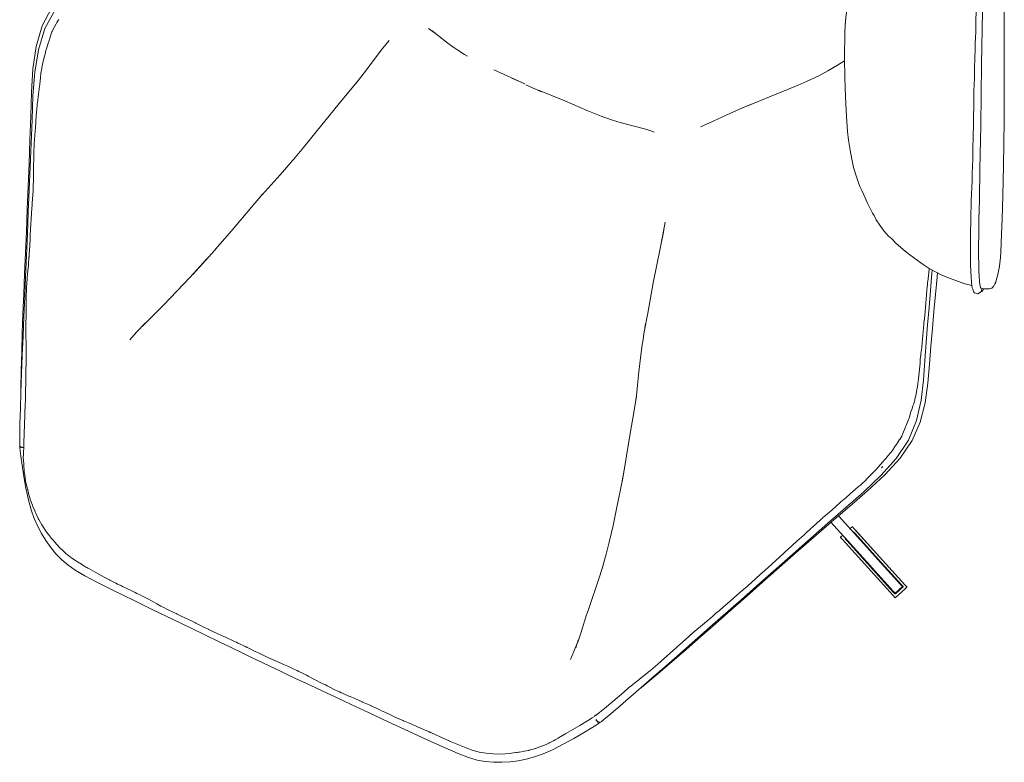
# Model space of a CAD drawing. Header units: millimetres. Extents: x -3388 to 301539, y -5590 to 54660.
# Tile 127 of 216: x 63043 to 63808, y 23355 to 23932. Entities that reach past the tile are written whole.
import ezdxf

# ---------------------------------------------------------------- set-up
doc = ezdxf.new("R2010")
doc.units = ezdxf.units.MM
doc.layers.add('G-IMPT', color=8, linetype='Continuous', lineweight=9)

# ---------------------------------------------------------------- blocks, each defined once
blk = doc.blocks.new('70_oth_wp_oorfauteuil - TakeALine_TK389_plattegrond_dwg-776754-4e verdieping - bouwdeel 3_ 4_ 5')
at = {"layer": 'G-IMPT'}
for p, q in [((-316.17, -204.6), (-333.18, -169.3)), ((-734.11, -367.46), (-728.52, -368.4)), ((-633.58, -374), (-647.08, -374.36)), ((-758.97, -394.39), (-758.56, -392.83)), ((-269.16, -522.66), (-269.56, -524.04)), ((-268.14, -576.1), (-241.08, -587.3)), ((-267.91, -578.34), (-268.06, -578.54)), ((-267.91, -578.34), (-268.05, -578.54)), ((-265.94, -579.05), (-267.68, -578.33)), ((-265.94, -579.05), (-241.23, -589.25)), ((-271.08, -586.03), (-271.03, -585.77)), ((-245.77, -596.2), (-269.7, -586.32)), ((-215.36, -600.29), (-215.37, -600.28)), ((-214.75, -600.17), (-214.74, -600.18)), ((-218.45, -607.47), (-220.33, -606.69)), ((-217.99, -608.03), (-219.76, -607.3)), ((-447.02, -619.89), (-447.86, -616.72)), ((-940.94, -653.02), (-941.02, -652.82)), ((-937.32, -662.45), (-937.92, -660.87)), ((-933.08, -674.57), (-933.11, -674.51)), ((-929.32, -683.62), (-929.39, -683.45)), ((-929.14, -684.04), (-929.3, -683.69)), ((-425.13, -741.37), (-424.26, -747.8)), ((-424.45, -747.18), (-424.7, -744.56)), ((-424.45, -747.18), (-423.86, -752.48)), ((-423.79, -755.76), (-424.33, -748.27)), ((-423.79, -755.76), (-423.44, -762.5)), ((-878.77, -796.98), (-878.61, -796.88)), ((-878.77, -796.98), (-878.6, -796.88)), ((-878.24, -796.66), (-877.84, -796.53)), ((-877.84, -796.53), (-877.86, -796.49)), ((-384.7, -796.65), (-384.7, -796.65)), ((-383.75, -796.93), (-383.4, -797.07)), ((-843.91, -841.41), (-847.42, -838.6)), ((-843.74, -841.54), (-843.91, -841.41)), ((-834.36, -847.81), (-834.42, -847.77))]:
    blk.add_line(p, q, dxfattribs=at)
at = {"layer": 'G-IMPT', "flags": 128}
for points in [[(-259.78, -365.21), (-260.57, -364.39), (-261.7, -362.81), (-263.18, -360.44), (-264.98, -357.3), (-267.09, -353.39), (-269.51, -348.7), (-272.32, -342.99), (-275.64, -336.06), (-279.53, -327.66), (-284.11, -317.58), (-290.62, -303.15), (-300.34, -281.76), (-314.5, -250.75), (-334.37, -207.5), (-356.96, -157.83)], [(-331.5, -172.78), (-333.18, -169.3), (-348.55, -138.4), (-351.43, -132.81), (-363.25, -110.43), (-367.55, -102.56), (-373.61, -92.14), (-376.11, -87.95), (-382.07, -78.11), (-389.83, -66.72), (-399.36, -54.55), (-408.85, -44.62)], [(-355.66, -172.62), (-353, -178.49), (-349.9, -185.5), (-346.9, -192.32), (-346.18, -193.99), (-343.55, -199.82), (-341.2, -205.15), (-339.83, -208.43), (-339.23, -209.74), (-338.13, -212.12)], [(-445.81, -217.92), (-444.15, -222.51), (-442.9, -225.91), (-444.98, -220.32), (-445.81, -217.92), (-446.95, -214.09), (-447.61, -211.48), (-448.86, -205.67)], [(-312.02, -213.41), (-314.8, -207.47), (-316.17, -204.6), (-299.46, -240.04), (-284.98, -271.33), (-275.35, -292.64), (-268.14, -308.99), (-263.43, -320.15), (-260.81, -326.49), (-258.3, -332.47), (-256.39, -337.1), (-255.02, -340.67), (-254.16, -343.43), (-253.47, -345.77), (-252.85, -348.4), (-252.36, -350.78), (-251.85, -353.42), (-251.55, -355.76), (-251.47, -357.24), (-251.47, -358.96), (-251.77, -360.24), (-252.37, -361.21), (-252.8, -361.65), (-253.75, -362.44), (-255.01, -363.17), (-256.42, -363.8), (-257.83, -364.32), (-259.06, -364.67), (-259.72, -364.8)], [(-338.13, -212.12), (-337.89, -212.66), (-333.97, -221.34), (-333.35, -222.83), (-329.98, -230.4), (-329.24, -232.07), (-329, -232.6), (-326.46, -238.22), (-325.45, -240.4), (-322.72, -246.31), (-321.54, -248.85), (-319.59, -253.13), (-319.58, -253.16), (-316.53, -260.02), (-315.11, -263.15), (-313.05, -267.74), (-310.65, -273.1), (-310.61, -273.21), (-309.72, -275.23), (-305.66, -284.35), (-305.62, -284.42), (-305.35, -285.03), (-303.45, -289.25), (-301.75, -293.06), (-301.49, -293.65)], [(-437.84, -237.07), (-439.6, -233.47), (-441.02, -230.41), (-442.9, -225.91)], [(-267.1, -366.14), (-273.44, -367.16), (-277.82, -367.75), (-286, -368.51), (-292.16, -368.79), (-297.26, -368.75), (-302.16, -368.34), (-302.76, -368.27), (-308.39, -367.51), (-316.16, -366.16), (-322.26, -364.9), (-327.23, -363.71), (-334.59, -361.62), (-338.9, -360.19), (-342.04, -359.12), (-347.13, -356.99), (-350, -355.55), (-351.95, -354.49), (-356.19, -351.83), (-359.11, -349.74), (-360.99, -348.35), (-367.82, -343), (-373.27, -338.57), (-376.1, -336.26), (-378.8, -333.92), (-380.93, -332.01), (-383.88, -329.09), (-389.49, -322.75), (-393.55, -317.6), (-397.77, -311.81), (-402.16, -305.32), (-405.76, -299.58), (-411.53, -289.48), (-416.34, -280.8), (-422.01, -270.12), (-426.39, -261.33), (-431.89, -250.25), (-432.82, -248.24), (-435.06, -243.41), (-438.11, -236.47)], [(-484.97, -315.48), (-471.18, -300.39), (-455.88, -283.66), (-450.89, -277.83), (-444.68, -270.1), (-439.89, -263.68), (-434.94, -256.39), (-431.48, -251.07)], [(-301.49, -293.65), (-300.37, -296.24), (-299.9, -297.31), (-299.85, -297.44), (-298, -301.86)], [(-296.21, -306.22), (-296.27, -306.07), (-296.3, -306), (-297.59, -302.9), (-298, -301.86)], [(-510.5, -345.58), (-505.83, -340.15), (-493.96, -325.93), (-485.95, -316.65), (-482.3, -312.56)], [(-258.84, -364.61), (-258.59, -367.07), (-258.58, -367.29), (-258.62, -367.55), (-258.75, -367.85), (-260.27, -369.81), (-260.56, -369.94), (-262.95, -370.19), (-263.46, -369.95), (-265.32, -368.35), (-266.11, -367.53), (-267.24, -365.95), (-268.72, -363.58), (-270.52, -360.43), (-272.65, -356.49), (-275.1, -351.74), (-277.94, -345.98), (-281.28, -338.98), (-285.2, -330.54), (-289.79, -320.42), (-296.21, -306.22)], [(-636.02, -373.7), (-634.93, -373.66), (-614.25, -372.6), (-594.91, -371.88), (-583.76, -371.2), (-575.29, -370.26), (-568.28, -369.21), (-558.32, -367.31), (-549.05, -365.67), (-544.86, -365.04), (-541.22, -364.7), (-544.85, -365.04)], [(-259.72, -364.8), (-259.94, -364.74), (-259.98, -364.72), (-260.21, -364.66), (-260.41, -364.55)], [(-257.88, -364.33), (-257.79, -365.76), (-257.95, -366.54), (-258.2, -366.87), (-258.59, -367.37)], [(-1005.24, -479.01), (-1005.89, -494.76), (-1003.19, -511.09), (-998.02, -527.83), (-991.23, -544.82), (-983.7, -561.87), (-976.3, -578.82), (-969.03, -595.59), (-961.93, -612.11), (-955, -628.29), (-948.27, -644.07), (-941.72, -659.45), (-935.34, -674.41), (-929.13, -688.94), (-923.06, -703.06), (-917.09, -716.8), (-911.19, -730.22), (-905.32, -743.39), (-899.42, -756.35), (-898.32, -758.69)], [(-1002.03, -479.14), (-1003.04, -495.64), (-1000.56, -512.61), (-995.55, -529.7), (-988.93, -546.83), (-981.58, -563.9), (-974.33, -580.8), (-967.18, -597.52), (-960.16, -613.97), (-953.3, -630.08), (-946.61, -645.75), (-940.09, -661.01), (-933.73, -675.91), (-927.53, -690.47), (-921.47, -704.72), (-915.53, -718.67), (-909.71, -732.3), (-903.99, -745.62), (-898.36, -758.6), (-893.11, -770.56), (-888.57, -780.81), (-885.04, -788.65), (-882.81, -793.41), (-881.55, -795.92), (-881.01, -796.82), (-880.96, -797.01), (-880.86, -797.11), (-880.46, -797.93), (-879.25, -799.99), (-876.93, -803.67), (-873.07, -809.54), (-868.14, -816.76), (-862.63, -824.45), (-857, -831.78), (-851.74, -837.85), (-846.68, -842.9), (-841.66, -847.19), (-836.54, -850.95), (-831.15, -854.45), (-825.51, -857.62), (-819.67, -860.37), (-813.69, -862.61), (-807.63, -864.23), (-800.71, -865.34), (-792.12, -866.05), (-781.01, -866.5), (-766.46, -866.82), (-749.79, -867.04), (-732.37, -867.18), (-715.54, -867.28), (-700.66, -867.37), (-687.49, -867.44), (-675.82, -867.5), (-665.41, -867.56), (-656.02, -867.6), (-647.41, -867.64), (-639.31, -867.66), (-631.46, -867.66), (-623.61, -867.66), (-615.51, -867.64), (-606.9, -867.6), (-597.52, -867.56), (-587.1, -867.5), (-575.43, -867.44), (-562.26, -867.37), (-547.38, -867.28), (-530.55, -867.18), (-513.13, -867.04), (-496.47, -866.82), (-481.92, -866.5), (-470.8, -866.05), (-462.22, -865.34), (-455.29, -864.23), (-449.23, -862.61), (-443.25, -860.37), (-437.42, -857.62), (-431.78, -854.45), (-426.38, -850.95), (-421.26, -847.19), (-416.25, -842.9), (-411.19, -837.85), (-405.93, -831.78), (-400.3, -824.45), (-394.78, -816.76), (-389.86, -809.54), (-386, -803.67), (-383.67, -799.99), (-382.46, -797.93), (-382.07, -797.12), (-381.97, -797.01), (-381.92, -796.85), (-381.37, -795.92), (-380.11, -793.41), (-377.89, -788.65), (-374.35, -780.81), (-369.81, -770.56), (-364.57, -758.6), (-358.93, -745.62), (-353.21, -732.3), (-347.39, -718.67), (-341.46, -704.73), (-335.39, -690.47), (-329.19, -675.91), (-322.83, -661.02), (-316.32, -645.75), (-309.63, -630.08), (-302.76, -613.98), (-295.74, -597.52), (-288.59, -580.8), (-281.35, -563.9), (-273.99, -546.83), (-267.37, -529.7), (-262.36, -512.61), (-259.88, -495.64), (-260.89, -479.14), (-264.41, -463.4), (-269.42, -448.48), (-274.96, -434.41), (-280.11, -421.13), (-285.02, -408.34), (-289.78, -395.83), (-294.51, -383.4), (-299.3, -370.84), (-300.19, -368.5)], [(-730.78, -367.89), (-716.83, -371.02), (-710.89, -372.15), (-706.18, -372.81), (-700.15, -373.43), (-697.47, -373.67)], [(-722.19, -369.82), (-722.74, -369.72), (-722.16, -369.82)], [(-674.43, -374.4), (-648.01, -374.09), (-659.06, -374.28)], [(-302.68, -368.27), (-301.51, -371.73), (-300.86, -373.62), (-299.41, -377.94), (-299.22, -378.53), (-298.98, -379.31), (-298.66, -380.2), (-297.79, -382.42), (-297.03, -384.41), (-294.56, -390.87), (-293.44, -393.81), (-292.34, -396.86), (-290.31, -402.51), (-289.3, -405.34), (-288.4, -407.94), (-287.82, -409.48), (-286.02, -414.25), (-283.79, -420.17), (-282.99, -422.32), (-282.9, -422.54), (-281.65, -426.18), (-280.11, -430.67), (-279.64, -432.16), (-279.27, -433.39), (-278.81, -434.64), (-278.34, -435.83), (-277.67, -437.53), (-277.58, -437.75), (-274.18, -446.78), (-273.4, -449.16), (-273.18, -449.79), (-273.12, -449.97), (-272.9, -450.6), (-271.95, -453.51), (-270, -460.42), (-269.89, -460.81), (-269.82, -461.1), (-269.8, -461.2), (-269, -464.88), (-268.85, -465.56), (-268.57, -467.14), (-268.39, -468.46), (-268.18, -470.18), (-267.82, -473.22), (-267.63, -475.57), (-267.31, -477.25), (-266.77, -479.99), (-266.74, -480.54), (-266.73, -480.71), (-266.71, -481.05), (-266.36, -486.66), (-266.33, -487.35), (-266.28, -488.18), (-265.99, -492.82), (-265.89, -495.2), (-266.25, -498.05), (-266.26, -498.19), (-266.28, -498.29), (-266.9, -502.65), (-267.01, -503.32), (-267.24, -504.75), (-267.77, -508.21), (-268.23, -510.98), (-269.29, -514.86), (-269.66, -516.2), (-270.78, -520.17), (-271.21, -521.71), (-272.26, -525.45), (-272.53, -526.36), (-272.95, -527.77), (-273.54, -529.45), (-275.23, -534.23), (-275.33, -534.56), (-275.83, -536.11), (-276.79, -538.92), (-277.73, -541.29), (-278.59, -543.28), (-279.36, -544.94), (-279.39, -545.01), (-279.49, -545.23), (-280.63, -547.77), (-280.83, -548.25), (-282.77, -552.82), (-284.62, -557.1), (-286.55, -561.57), (-286.69, -561.9), (-290.34, -570.38), (-292.96, -576.33), (-293.42, -577.39), (-293.98, -578.64), (-294.02, -578.74), (-294.89, -580.82), (-298.04, -588.36), (-298.18, -588.72), (-298.82, -590.25), (-300.95, -595.65), (-301.62, -597.33), (-303.35, -601.7), (-304.4, -604.27), (-307.7, -612.31), (-308.94, -615.31), (-309.18, -615.91), (-309.5, -616.7), (-314.19, -628.37), (-314.29, -628.62), (-314.46, -629.01), (-315.51, -631.51), (-316.99, -634.99), (-319.01, -639.74), (-320.47, -643.17), (-320.95, -644.31), (-323.81, -651.18), (-324.08, -651.83), (-326.33, -657.16), (-327.39, -659.63), (-329.62, -664.79), (-330.21, -666.14), (-333.88, -674.43), (-335.59, -678.31), (-336.09, -679.43), (-337.15, -681.82), (-338.35, -684.5), (-340.28, -688.85), (-341.78, -692.22), (-346.55, -702.95), (-347.3, -704.65), (-347.37, -704.81), (-348.45, -707.23), (-351.88, -715.3), (-352.22, -716.1), (-352.53, -716.86), (-352.96, -717.89), (-353.28, -718.66), (-358.18, -730.61), (-359.22, -733.12), (-359.51, -733.8), (-360.73, -736.67), (-362.72, -741.11), (-364, -743.83), (-364.26, -744.39), (-364.78, -745.48), (-366.07, -748.18), (-366.19, -748.41), (-367.04, -750.02), (-368.73, -753.58), (-369.54, -755.3), (-369.96, -756.16), (-369.98, -756.2), (-370.53, -757.32), (-371.67, -759.61), (-373.4, -763.1)], [(-295.5, -368.76), (-294.32, -371.9), (-289.63, -384.47), (-285, -396.93), (-280.35, -409.45), (-275.58, -422.23), (-270.62, -435.47), (-265.38, -449.35), (-260.76, -463.88), (-257.68, -479.01), (-257.03, -494.76), (-259.73, -511.09), (-264.91, -527.83), (-271.69, -544.82), (-279.22, -561.87), (-286.63, -578.82), (-293.89, -595.59), (-300.99, -612.11), (-307.92, -628.29), (-314.65, -644.07), (-321.2, -659.45), (-327.58, -674.41), (-333.8, -688.94), (-339.87, -703.06), (-345.83, -716.8), (-351.73, -730.22), (-357.61, -743.39), (-363.5, -756.35), (-364.61, -758.69)], [(-795.18, -539.76), (-789.12, -519.51), (-784.49, -502.5), (-782.01, -492.77), (-778.35, -477.52), (-771.59, -449.9), (-765.95, -426.98), (-763.72, -417.2), (-759.9, -398.39), (-757.68, -388.86)], [(-994.64, -512.46), (-994.74, -512.08), (-994.88, -511.5), (-994.9, -511.39), (-995.18, -509.43), (-995.84, -504.89), (-996.04, -503.44), (-996.41, -500.7), (-996.49, -499.94), (-996.71, -498.07), (-997.01, -495.64), (-997.06, -495.23), (-996.97, -493.78), (-996.66, -488.6), (-996.59, -487.37), (-996.5, -485.93), (-996.42, -484.53)], [(-498.12, -444.2), (-500.52, -435.08), (-503.36, -424.03)], [(-501.68, -430.19), (-500.93, -433.11), (-491.46, -470.54), (-485.09, -493.76), (-481.43, -507.94), (-479.2, -515.28), (-478.47, -517.68), (-474.01, -531.67), (-471.8, -537.83), (-468.18, -547.69), (-465.57, -555.27), (-464.5, -558.73)], [(-481.64, -507.12), (-483.37, -501.87), (-481.58, -507.34)], [(-943.11, -648), (-944.16, -645.51), (-947.65, -637.28), (-949.07, -633.92), (-950.73, -629.8), (-950.89, -629.41), (-953.29, -623.3), (-953.61, -622.48), (-957.1, -613.51), (-957.13, -613.43), (-959.01, -609.1), (-960.1, -606.58), (-961.77, -602.7), (-963.46, -599.1), (-964.35, -597.15), (-967.82, -589.6), (-968.58, -587.94), (-969.35, -586.15), (-971.76, -580.52), (-972.08, -579.75), (-974.33, -573.96), (-975.61, -570.64), (-975.88, -569.93), (-976.07, -569.45), (-978.47, -563.41), (-979.78, -560.11), (-981, -557.05), (-982.78, -552.26), (-983.04, -551.52), (-983.08, -551.42), (-983.11, -551.33), (-983.14, -551.24), (-983.24, -550.93), (-983.41, -550.44), (-984.18, -548.12), (-984.9, -545.92), (-985.63, -543.69), (-987.54, -537.73), (-987.88, -536.73), (-989.05, -533.32), (-989.48, -532.09), (-989.63, -531.69), (-989.7, -531.52), (-989.76, -531.35), (-990.74, -528.52), (-991.36, -526.67), (-991.52, -526.19), (-992.19, -523.87), (-992.76, -521.79), (-992.77, -521.73), (-993.36, -519.02), (-994.16, -515.23), (-994.64, -512.46)], [(-817.21, -618.74), (-809.86, -594.17), (-808.95, -591.03), (-804.44, -574.76), (-798.52, -551.91), (-795, -539.13)], [(-465.37, -555.82), (-462.15, -566.61), (-457.33, -584.11), (-447.53, -617.88), (-441.59, -641.39), (-438.54, -654.3), (-435.68, -667.34), (-433.78, -676.73), (-431.85, -688), (-430.64, -696.54), (-427.74, -721.43)], [(-283.69, -572.09), (-222.95, -597.15), (-246.18, -587.57)], [(-272.39, -585.21), (-249.16, -594.8), (-286.82, -579.26)], [(-271.24, -577.23), (-270.57, -575.61), (-270.35, -575.28), (-270.09, -575.25), (-268.18, -576.04)], [(-268.18, -576.04), (-270.11, -575.24), (-270.13, -575.23), (-270.35, -575.28), (-270.11, -575.24), (-270.09, -575.25), (-268.18, -576.04), (-266.64, -576.67), (-241.07, -587.22), (-213.97, -598.41)], [(-268.74, -578.26), (-269.43, -577.98), (-268.92, -578.18)], [(-241.07, -587.22), (-268.18, -576.04), (-241.07, -587.22), (-213.97, -598.41), (-212.03, -599.21), (-212.02, -599.21)], [(-219.98, -598.38), (-221.15, -597.89), (-222.19, -597.47), (-244.59, -588.22), (-268, -578.56), (-267.63, -578.71), (-266.72, -579.09), (-242.78, -588.97)], [(-267.33, -578.84), (-265.63, -579.54), (-241.38, -589.55), (-217.1, -599.56), (-241.36, -589.56), (-265.62, -579.55), (-267.34, -578.84), (-267.39, -578.82), (-265.77, -579.48), (-242.05, -589.27), (-217.93, -599.22), (-241.56, -589.47), (-217.13, -599.56), (-215.47, -600.24), (-215.37, -600.28), (-215.36, -600.28), (-215.36, -600.29), (-215.22, -600.43), (-215.26, -600.68), (-216.63, -603.99), (-218, -607.3), (-218.14, -607.5), (-218.33, -607.51), (-218.35, -607.51), (-220.08, -606.79), (-244.34, -596.78), (-220.09, -606.79), (-218.73, -607.35)], [(-213.96, -598.41), (-212.02, -599.21), (-212.01, -599.21), (-211.88, -599.41), (-211.97, -599.79), (-214.14, -605.05), (-216.31, -610.32), (-216.52, -610.65), (-216.75, -610.7), (-216.76, -610.69), (-218.7, -609.89), (-216.77, -610.69), (-218.71, -609.89), (-245.81, -598.7), (-272.92, -587.52), (-274.85, -586.72), (-274.86, -586.72), (-274.99, -586.52), (-274.83, -586.73), (-274.99, -586.52), (-274.92, -586.14), (-274.22, -584.45)], [(-271, -585.78), (-247.57, -595.45), (-225.17, -604.69), (-248.45, -595.09), (-271.72, -585.49)], [(-271.05, -585.76), (-271.08, -586.03), (-270.92, -586.19)], [(-220.33, -606.69), (-244.54, -596.7), (-268.75, -586.71), (-270.37, -586.04)], [(-244.34, -596.78), (-268.6, -586.77), (-270.27, -586.08), (-268.62, -586.77), (-244.36, -596.77), (-220.11, -606.78), (-218.45, -607.47), (-218.73, -607.35), (-220.33, -606.69), (-220.92, -606.45), (-221.83, -606.07), (-245.03, -596.5), (-245.77, -596.2)], [(-217.1, -599.57), (-215.47, -600.24), (-217.1, -599.57), (-241.36, -589.56), (-218.86, -598.84), (-218.85, -598.84), (-217.58, -599.37), (-218.86, -598.84), (-220.19, -598.29), (-219.98, -598.38), (-243.66, -588.61)], [(-215.59, -602.87), (-214.65, -600.6), (-214.61, -600.33), (-214.75, -600.17), (-216.51, -599.44), (-241.23, -589.25), (-216.51, -599.45)], [(-835.26, -671.71), (-827.35, -649.71), (-824.98, -642.79), (-817.97, -621.41), (-812.65, -603.48)], [(-217.99, -608.03), (-219.76, -607.3), (-217.98, -608.03), (-217.99, -608.03), (-217.78, -608.02), (-217.62, -607.8), (-216.14, -604.2), (-215.59, -602.87)], [(-937.32, -662.45), (-940.94, -653.02), (-943.11, -648)], [(-929.39, -683.45), (-931.84, -677.16), (-932.08, -676.55), (-932.19, -676.26), (-932.27, -676.03), (-934.03, -671.22), (-935.46, -667.19), (-936.3, -665.04), (-937.32, -662.45)], [(-839.46, -685.61), (-837.26, -677.87), (-834.21, -668.78)], [(-929.14, -684.04), (-929.31, -683.65), (-929.39, -683.45)], [(-877.86, -796.49), (-877.89, -796.42), (-878.03, -796.11), (-878.1, -795.95), (-878.39, -795.26), (-878.61, -794.8), (-879.26, -793.4), (-879.51, -792.77), (-879.78, -792.15), (-881.56, -787.97), (-881.76, -787.52), (-882.86, -784.99), (-884.23, -781.82), (-885, -780.12), (-885.09, -779.91), (-887.96, -773.55), (-889.52, -769.87), (-889.57, -769.74), (-890.08, -768.55), (-890.39, -767.81), (-893.28, -761.03), (-894.61, -758.09), (-894.7, -757.89), (-895.7, -755.67), (-897.74, -751.24), (-898.04, -750.55), (-898.28, -750.05), (-899.49, -747.42), (-900.59, -745.02), (-901.29, -743.48), (-905.28, -734.7), (-906.65, -731.84), (-908.2, -728.62), (-908.92, -727.1), (-911.5, -721.63), (-913.11, -718.45), (-915.1, -714.51), (-915.47, -713.77), (-915.74, -713.21), (-916.54, -711.48), (-918.14, -707.94), (-919.6, -704.7), (-921.22, -701.12), (-925.51, -691.96), (-925.96, -690.96), (-926.12, -690.61), (-926.21, -690.41), (-929.05, -684.24), (-929.14, -684.04)], [(-427.74, -721.43), (-427.24, -725.74), (-426.53, -730.85), (-425.81, -736.21), (-425.13, -741.37)], [(-402.15, -816.05), (-399.74, -812.69), (-394.87, -805.55), (-391.06, -799.75), (-388.81, -796.19), (-387.74, -794.37), (-387.51, -793.9), (-387.33, -793.29), (-386.96, -792.9), (-386.67, -792.41), (-385.54, -790.15), (-383.37, -785.51), (-379.86, -777.73), (-375.33, -767.51), (-373.4, -763.1)], [(-881.01, -796.82), (-879.78, -797.06), (-879.77, -797.06), (-879.52, -797.1), (-879.53, -797.07), (-879.53, -797.07)], [(-880.85, -797.12), (-880.69, -797.15), (-880.47, -797.17), (-879.58, -797.28)], [(-877.82, -796.56), (-879.48, -797.23), (-878.24, -796.66), (-877.86, -796.49)], [(-878.77, -796.98), (-879.4, -797.3), (-879.41, -797.3)], [(-879.07, -796.92), (-878.49, -796.77), (-878.24, -796.66)], [(-877.84, -796.53), (-877.82, -796.56), (-877.84, -796.53)], [(-847.45, -838.58), (-848.38, -837.78), (-849.02, -837.2), (-851.59, -834.91), (-852.45, -834.07), (-853.91, -832.66), (-854.92, -831.66), (-855.37, -831.21), (-857.13, -829.28), (-857.76, -828.57), (-858.97, -827.22), (-860.19, -825.82), (-860.91, -824.91), (-861.08, -824.69), (-862.01, -823.51), (-863.91, -821.16), (-865.26, -819.46), (-866.8, -817.17), (-866.93, -816.99), (-867.8, -815.7), (-869.29, -813.47), (-869.66, -812.83), (-870.13, -811.93), (-871.18, -810.17), (-871.42, -809.77), (-872.03, -808.76), (-874.13, -805.01), (-874.47, -804.4), (-874.59, -804.16), (-874.66, -804), (-874.8, -803.67), (-875.73, -801.49), (-876.5, -799.71), (-876.82, -798.99), (-876.85, -798.9), (-877.39, -797.56), (-877.53, -797.24), (-877.83, -796.57)], [(-383.51, -797.3), (-383.52, -797.3), (-384.42, -796.77), (-385.54, -796.13), (-383.44, -797.23), (-384.7, -796.65), (-385.62, -796.23)], [(-384.18, -796.84), (-383.74, -796.95), (-383.61, -796.99), (-383.74, -796.95), (-383.84, -796.93), (-383.72, -796.99)], [(-381.91, -796.82), (-382.2, -796.88), (-382.25, -796.88), (-383.4, -797.1), (-383.4, -797.07), (-383.4, -797.07)], [(-383.2, -797.25), (-383.32, -797.28), (-383.19, -797.26), (-382.07, -797.12)], [(-430.69, -846.03), (-430.16, -845.72), (-430.08, -845.67), (-429.08, -845.02), (-428.43, -844.59), (-426.04, -842.9), (-425.27, -842.36), (-423.82, -841.25), (-422.48, -840.21), (-422.18, -839.96), (-421.39, -839.31), (-420.57, -838.63), (-418.33, -836.62), (-418.23, -836.53), (-417.27, -835.59), (-415.78, -834.12), (-414.27, -832.5), (-414.05, -832.26), (-413.55, -831.7), (-413.17, -831.25), (-411.86, -829.76), (-410.71, -828.37), (-410.54, -828.14), (-409.99, -827.43), (-408.4, -825.29), (-408.39, -825.27), (-407.48, -824.03), (-405.85, -821.69), (-405.19, -820.74), (-404.56, -819.79), (-402.53, -816.64), (-402.15, -816.05)], [(-843.48, -841.74), (-843.64, -841.63), (-843.91, -841.41)], [(-843.48, -841.74), (-843.52, -841.71), (-843.6, -841.65)], [(-834.42, -847.77), (-834.9, -847.5), (-836.91, -846.24), (-836.99, -846.19), (-838.4, -845.29), (-839.27, -844.72), (-842.66, -842.33), (-843.04, -842.06), (-843.48, -841.74)], [(-834.42, -847.77), (-834.76, -847.58), (-834.36, -847.81)], [(-557.18, -861.89), (-557.39, -861.9), (-562.33, -862.08), (-563.15, -862.11), (-564.4, -862.16), (-565.63, -862.21), (-566.86, -862.25), (-571.07, -862.36), (-572.11, -862.39), (-573.16, -862.4), (-574.7, -862.41), (-575.43, -862.42), (-575.5, -862.42), (-579.17, -862.4), (-581.76, -862.38), (-585.3, -862.32), (-586.85, -862.29), (-587.17, -862.29), (-591.94, -862.17), (-594.06, -862.1), (-597.59, -861.98), (-601.9, -861.84), (-601.93, -861.84), (-603.32, -861.82), (-606.97, -861.78), (-610.14, -861.73), (-611.55, -861.72), (-611.76, -861.72), (-615.57, -861.74), (-618.46, -861.75), (-619.62, -861.75), (-622.27, -861.85), (-623.65, -861.9), (-627.89, -862.04), (-631.18, -862.15), (-631.46, -862.16), (-632.41, -862.17), (-636.55, -862.21), (-638.64, -862.22), (-639.27, -862.22), (-640.5, -862.22), (-642.31, -862.21), (-644.58, -862.2), (-647.35, -862.18), (-652.82, -862.14), (-654.28, -862.12), (-654.65, -862.12), (-655.01, -862.12), (-655.35, -862.11), (-655.69, -862.11), (-655.95, -862.1), (-656.03, -862.1), (-662.01, -862.1), (-662.3, -862.11), (-663.56, -862.11), (-663.64, -862.11), (-663.89, -862.11), (-665.33, -862.13), (-673.46, -862.25), (-675.75, -862.29), (-676.25, -862.29), (-683.62, -862.35), (-685.57, -862.35), (-686.11, -862.35), (-686.54, -862.35), (-687.43, -862.34), (-687.47, -862.34), (-688.37, -862.33), (-689.82, -862.32), (-698.51, -862.21), (-698.81, -862.21), (-700.6, -862.17), (-704.78, -862.08), (-711.16, -862.17), (-713.86, -862.2), (-714.51, -862.2), (-715.48, -862.2), (-716.73, -862.19), (-720.86, -862.17), (-721.57, -862.16), (-722.26, -862.15), (-722.94, -862.13), (-725.56, -862.04), (-728.58, -861.94), (-732.26, -861.82), (-732.31, -861.81), (-736.45, -861.57), (-740.26, -861.37), (-744.96, -861.12), (-746.96, -861.07), (-749.72, -861.04), (-751.17, -861.02), (-754.8, -861), (-762.01, -860.96), (-763.12, -860.95), (-764.22, -860.95), (-766.33, -860.91), (-767.98, -860.88), (-771.46, -860.81), (-773, -860.78), (-773.43, -860.76), (-778.07, -860.61), (-780.74, -860.46), (-780.8, -860.46), (-783.26, -860.31), (-791.71, -859.8), (-792.66, -859.73), (-792.86, -859.71), (-793.64, -859.64), (-795.41, -859.46), (-799.9, -859.03), (-800.24, -858.98), (-806.22, -858.19), (-807.5, -857.96), (-808.32, -857.8), (-811.62, -857.12), (-812.59, -856.87), (-813.7, -856.55), (-814.82, -856.18), (-815.03, -856.12), (-817.04, -855.51), (-817.45, -855.37), (-817.85, -855.23), (-818.51, -854.98), (-822.12, -853.56), (-822.33, -853.47), (-822.4, -853.45), (-822.42, -853.44), (-824.01, -852.8), (-826.52, -851.7), (-827.91, -851.06), (-829.37, -850.37), (-829.96, -850.07), (-833.3, -848.38), (-833.78, -848.13), (-834.23, -847.89), (-834.29, -847.85), (-834.36, -847.81)], [(-476.99, -859.87), (-471.21, -859.63), (-463.03, -858.96), (-456.7, -857.94), (-451.3, -856.49), (-445.87, -854.46), (-440.47, -851.92), (-435.18, -848.95), (-430.69, -846.03)], [(-476.99, -859.87), (-479.75, -860.08), (-482.08, -860.2), (-482.13, -860.2), (-483.44, -860.24), (-486.54, -860.33), (-496.59, -860.46), (-497.3, -860.46), (-497.61, -860.47), (-498.05, -860.47), (-498.5, -860.49), (-508.44, -860.84), (-513.21, -861.03), (-517.28, -861.2), (-520.23, -861.27), (-520.41, -861.27), (-525.43, -861.43), (-530.61, -861.48), (-536.18, -861.53), (-538.9, -861.54), (-540.85, -861.55), (-541.45, -861.55), (-542.09, -861.55), (-542.74, -861.56), (-547.44, -861.61), (-547.56, -861.61), (-549.59, -861.65), (-555.07, -861.81), (-555.47, -861.82), (-557.18, -861.89)]]:
    blk.add_lwpolyline(points, dxfattribs=at)
blk.add_lwpolyline([(-246.64, -595.83), (-224.14, -605.12), (-222.96, -605.61)], close=True, dxfattribs=at)
at = {"layer": 'G-IMPT'}
for points in [[(-267.91, -578.34), (-267.91, -578.34), (-267.68, -578.33), (-267.68, -578.33)], [(-267.68, -578.33), (-267.68, -578.33), (-265.94, -579.05), (-265.94, -579.05)], [(-265.94, -579.05), (-265.94, -579.05), (-267.68, -578.33), (-267.68, -578.33)], [(-267.68, -578.33), (-267.68, -578.33), (-265.94, -579.05), (-265.94, -579.05)], [(-241.23, -589.25), (-241.23, -589.25), (-265.94, -579.05), (-265.94, -579.05)], [(-265.94, -579.05), (-265.94, -579.05), (-241.23, -589.25), (-241.23, -589.25)], [(-270.92, -586.19), (-270.92, -586.19), (-271.08, -586.03), (-271.08, -586.03)], [(-269.18, -586.91), (-269.18, -586.91), (-270.92, -586.19), (-270.92, -586.19)], [(-270.92, -586.19), (-270.92, -586.19), (-269.18, -586.91), (-269.18, -586.91)], [(-269.18, -586.91), (-269.18, -586.91), (-270.92, -586.19), (-270.92, -586.19)], [(-270.32, -586.06), (-270.32, -586.06), (-268.6, -586.77), (-268.6, -586.77)], [(-246.64, -595.83), (-246.64, -595.83), (-270.32, -586.06), (-270.32, -586.06)], [(-270.28, -586.08), (-270.28, -586.08), (-268.6, -586.77), (-268.6, -586.77)], [(-268.6, -586.77), (-268.6, -586.77), (-270.28, -586.08), (-270.28, -586.08)], [(-244.47, -597.1), (-244.47, -597.1), (-269.18, -586.91), (-269.18, -586.91)], [(-269.15, -586.55), (-269.15, -586.55), (-245.77, -596.2), (-245.77, -596.2)], [(-245.77, -596.2), (-245.77, -596.2), (-246.64, -595.83), (-246.64, -595.83)], [(-219.76, -607.3), (-219.76, -607.3), (-244.47, -597.1), (-244.47, -597.1)], [(-244.47, -597.11), (-244.47, -597.11), (-219.76, -607.3), (-219.76, -607.3)], [(-218.73, -607.35), (-218.73, -607.35), (-218.45, -607.47), (-218.45, -607.47)], [(-218.35, -607.51), (-218.35, -607.51), (-218.45, -607.47), (-218.45, -607.47)], [(-218.45, -607.47), (-218.45, -607.47), (-218.35, -607.51), (-218.35, -607.51)]]:
    blk.add_open_spline(points, degree=3, dxfattribs=at)
blk = doc.blocks.new('70_oth_wp_oorfauteuil - 70_oth_wp_oorfauteuil-776755-4e verdieping - bouwdeel 3_ 4_ 5')
blk.add_blockref('70_oth_wp_oorfauteuil - TakeALine_TK389_plattegrond_dwg-776754-4e verdieping - bouwdeel 3_ 4_ 5', (643.36, 486.02))
blk = doc.blocks.new('Stadhuis Zoetermeer_OTH_interieur_rvt-1-4e verdieping - bouwdeel 3_ 4_ 5')
at = {"color": 8, "lineweight": 9, "rotation": 334.5147396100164}
blk.add_blockref('70_oth_wp_oorfauteuil - 70_oth_wp_oorfauteuil-776755-4e verdieping - bouwdeel 3_ 4_ 5', (63391.37, 23778.93), dxfattribs=at)

msp = doc.modelspace()

# ---------------------------------------------------------------- block references
at = {"lineweight": 5}
msp.add_blockref('Stadhuis Zoetermeer_OTH_interieur_rvt-1-4e verdieping - bouwdeel 3_ 4_ 5', (0, 0), dxfattribs=at)

doc.saveas('drawing.dxf')
